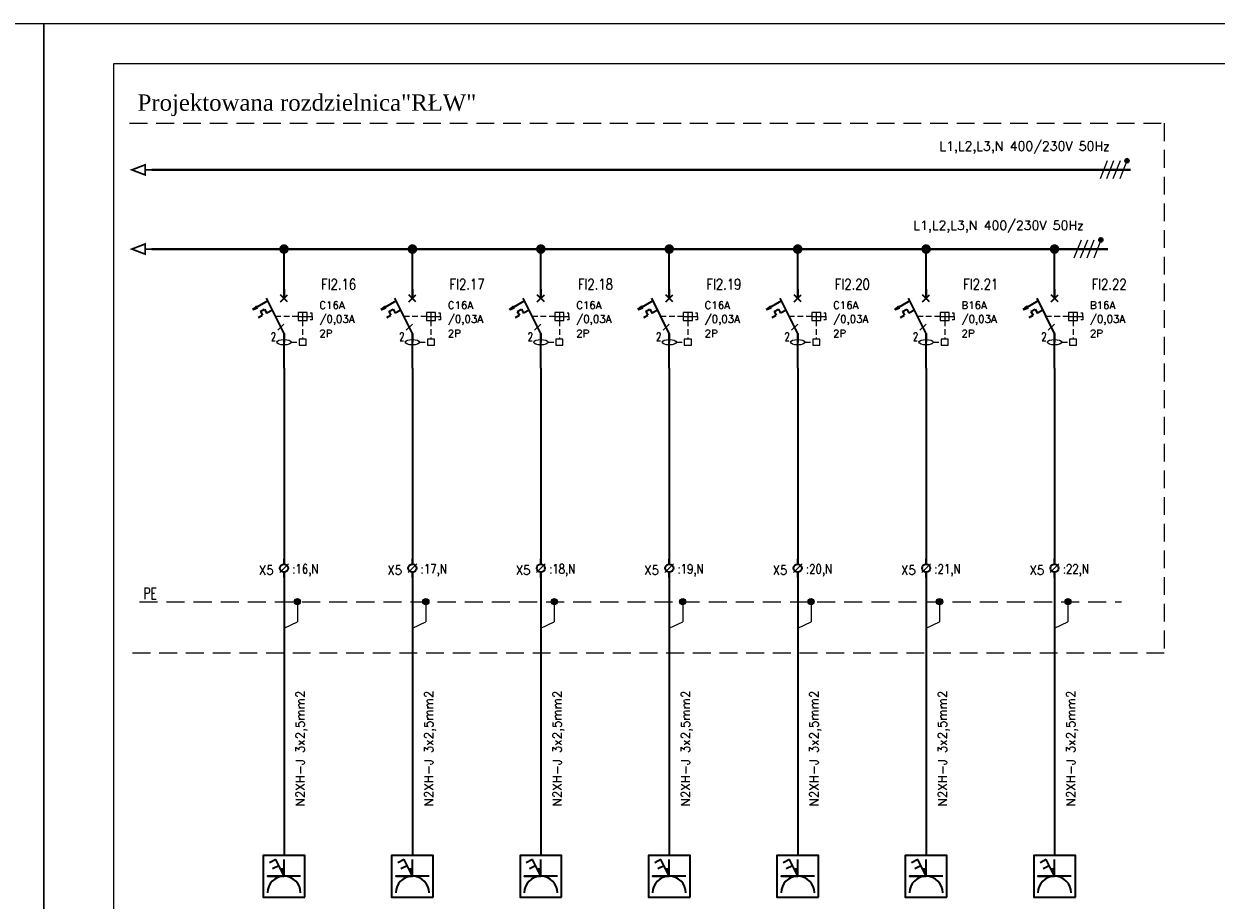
# Model space of a CAD drawing. Extents: x 45023 to 80158, y -8440 to -2500.
# Tile 13 of 14: x 71688 to 75878, y -5577 to -2500. Entities that reach past the tile are written whole.
import ezdxf
from ezdxf.enums import TextEntityAlignment as Align

# ---------------------------------------------------------------- set-up
doc = ezdxf.new("R2010")
doc.units = 0
doc.header["$MEASUREMENT"] = 0
for name, pattern in [('CONTINUA', [0]), ('DASHEDX2', [1.5, 1, -0.5]), ('HIDDEN', [9.525, 6.35, -3.175]), ('HIDDEN2', [0.1875, 0.125, -0.0625])]:
    doc.linetypes.add(name, pattern=pattern)
for name, color, linetype, lineweight in [('15-240', 240, 'Continuous', 35), ('15-7', 7, 'Continuous', 40), ('DEFAULT', 7, 'Continuous', 0), ('ele_aparat', 5, 'Continuous', 30), ('SIE_DG_PRESE', 10, 'Continuous', 35), ('TORY_GŁÓWNE', 7, 'Continuous', 40)]:
    doc.layers.add(name, color=color, linetype=linetype, lineweight=lineweight)
for name, color, linetype in [('15-6', 6, 'Continuous'), ('6', 6, 'Continuous'), ('Elektryka', 5, 'Continuous'), ('R-RAM', 10, 'Continuous'), ('RICEZIONE', 7, 'Continuous'), ('RYSUNEK', 7, 'Continuous')]:
    doc.layers.add(name, color=color, linetype=linetype)
doc.styles.add('BIPSIMPL', font='simplex.shx')
doc.styles.add('P3', font='simplex.shx', dxfattribs={"width": 0.95})
doc.styles.add('ROMANS', font='romans', dxfattribs={"height": 3})

# ---------------------------------------------------------------- blocks, each defined once
blk = doc.blocks.new('SU0213')
at = {"layer": '15-240', "linetype": 'Continuous'}
for p, q in [((0, -0.279), (0, 0)), ((0, -1), (0, -0.721))]:
    blk.add_line(p, q, dxfattribs=at)
at = {"layer": '15-240', "linetype": 'Continuous', "lineweight": 20}
blk.add_line((-0.234, -0.734), (0.234, -0.266), dxfattribs=at)
at = {"layer": '15-240', "linetype": 'Continuous'}
blk.add_circle((0, -0.5), 0.221, dxfattribs=at)
at = {"linetype": 'Continuous', "lineweight": 20, "style": 'ROMANS', "flags": 3}
blk.add_attdef('NRSYMB', text='', height=0.4, dxfattribs=at).set_placement((-0.125, 2.341), align=Align.MIDDLE)
at = {"lineweight": 20, "style": 'ROMANS', "flags": 3}
blk.add_attdef('NAZWA', (-2.405, 0.543), '', height=1, dxfattribs=at)
at = {"color": 1, "lineweight": 20, "style": 'ROMANS', "width": 0.8}
blk.add_attdef('LISTWA', text='', height=0.6, dxfattribs=at).set_placement((-0.555, -0.714), align=Align.RIGHT)
at = {"color": 0, "lineweight": 20, "style": 'ROMANS', "width": 0.8}
blk.add_attdef('ZACISK', (0.445, -0.664), '', height=0.5, dxfattribs=at)
blk = doc.blocks.new('030201')
at = {"color": 6, "const_width": 0.185}
blk.add_lwpolyline([(-0.093, 0, 1), (0.093, 0, 1)], format="xyb", close=True, dxfattribs=at)
at = {"color": 3}
blk.add_point((0, 0), dxfattribs=at)
at = {"linetype": 'Continuous', "style": 'ROMANS', "flags": 3}
blk.add_attdef('NRSYMB', text='', height=0.4, dxfattribs=at).set_placement((0.336, 2.427), align=Align.MIDDLE)
blk.add_attdef('NAZWA', (-2.451, 0.936), '', height=1, dxfattribs=at)
blk = doc.blocks.new('ele_aparat_2P_003A_B16A')
at = {"color": 7, "linetype": 'DASHEDX2', "lineweight": 25, "ltscale": 5}
for p, q in [((12.3, -16), (-7.4, -16)), ((16.3, -19.5), (16.3, -35.9)), ((6.3, -38.6), (13.2, -38.6))]:
    blk.add_line(p, q, dxfattribs=at)
at = {"color": 7, "lineweight": 25}
for p, q in [((12.3, -16), (20.3, -16)), ((16.3, -12.6), (16.3, -19.5)), ((19.4, -16), (24.7, -16)), ((24.7, -13.1), (23, -13.1)), ((24.7, -19), (23, -19)), ((24.7, -16), (24.7, -13.1)), ((24.7, -16), (24.7, -19))]:
    blk.add_line(p, q, dxfattribs=at)
for points in [[(12.3, -19.5), (20.3, -19.5), (20.3, -12.6), (12.3, -12.6)], [(13.2, -41.2), (19.4, -41.2), (19.4, -35.9), (13.2, -35.9)]]:
    blk.add_lwpolyline(points, close=True, dxfattribs=at)
blk.add_ellipse((0, -38.6), major_axis=(-6.27, 0), ratio=0.380518, dxfattribs=at)
at = {"layer": '15-240'}
for p, q in [((0, -30.9), (-15.4, 0)), ((-3.1, -3.1), (3.1, 3.1)), ((3.1, -3.1), (-3.1, 3.1)), ((0, 7.7), (0, 0)), ((-26.9, -9.6), (-27.6, -9.8)), ((-27.5, -9.8), (-24.2, -6.8)), ((-27.5, -9.8), (-24, -7.3)), ((-27.5, -9.8), (-23.5, -8)), ((-14.3, -2.3), (-27.3, -9.8)), ((-27.3, -9.8), (-23.3, -8.5)), ((-23.2, -8.5), (-24.1, -7)), ((-23.3, -7.3), (-23.3, -7.3)), ((-20.7, -11.5), (-17, -9.6)), ((-17, -9.6), (-15.1, -13)), ((-10.2, -10.4), (-15.1, -13)), ((-22.4, -17), (-18.9, -14.9)), ((-20.7, -11.5), (-18.9, -14.9)), ((0, -30.9), (0, -38.6))]:
    blk.add_line(p, q, dxfattribs=at)
at = {"layer": '15-240', "linetype": 'Continuous'}
blk.add_point((0, 7.7), dxfattribs=at)

msp = doc.modelspace()

# ---------------------------------------------------------------- hatches: boundary and pattern name
at = {"layer": 'RYSUNEK'}
for points in [[(72660.4, -4529.3, 1), (72638.4, -4529.3, 1)], [(73111.6, -4529.3, 1), (73089.7, -4529.3, 1)], [(73562.9, -4529.3, 1), (73540.9, -4529.3, 1)], [(74014.1, -4529.3, 1), (73992.2, -4529.3, 1)], [(74465.4, -4529.3, 1), (74443.4, -4529.3, 1)], [(74916.6, -4529.3, 1), (74894.7, -4529.3, 1)], [(75367.9, -4529.3, 1), (75345.9, -4529.3, 1)]]:
    msp.add_hatch(color=256, dxfattribs=at).paths.add_polyline_path(points)
at = {"layer": 'TORY_GŁÓWNE', "linetype": 'Continuous'}
for points in [[(75558.1, -2980.5, -1), (75570.4, -2980.5, -1)], [(75558.1, -2981.3, -1), (75570.4, -2981.3, -1)], [(75466.3, -3258.7, -1), (75478.6, -3258.7, -1)], [(75466.3, -3259.5, -1), (75478.6, -3259.5, -1)]]:
    msp.add_hatch(color=256, dxfattribs=at).paths.add_polyline_path(points)

# ---------------------------------------------------------------- linework, layer by layer
at = {"color": 0, "linetype": 'ByBlock'}
for p, q in [((75494.9, -2981.5, 0), (75469.6, -3044.6, 0)), ((75517.3, -2981.5, 0), (75492.1, -3044.6, 0)), ((75539.8, -2981.5, 0), (75514.6, -3044.6, 0)), ((75564.3, -2981.5, 0), (75539, -3044.6, 0)), ((75403.1, -3259.7, 0), (75377.9, -3322.7, 0)), ((75425.6, -3259.7, 0), (75400.3, -3322.7, 0)), ((75448, -3259.7, 0), (75422.8, -3322.7, 0)), ((75472.5, -3259.7, 0), (75447.3, -3322.7, 0))]:
    msp.add_line(p, q, dxfattribs=at)
at = {"linetype": 'Continuous'}
for p, q in [((72649.4, -4529.3, 0), (72649.4, -4599.6, 0)), ((73100.7, -4529.3, 0), (73100.7, -4599.6, 0)), ((73551.9, -4529.3, 0), (73551.9, -4599.6, 0)), ((74003.2, -4529.3, 0), (74003.2, -4599.6, 0)), ((74454.4, -4529.3, 0), (74454.4, -4599.6, 0)), ((74905.7, -4529.3, 0), (74905.7, -4599.6, 0)), ((75356.9, -4529.3, 0), (75356.9, -4599.6, 0)), ((72602.3, -4622.2, 0), (72649.4, -4599.6, 0)), ((73053.5, -4622.2, 0), (73100.7, -4599.6, 0)), ((73504.8, -4622.2, 0), (73551.9, -4599.6, 0)), ((73956, -4622.2, 0), (74003.2, -4599.6, 0)), ((74407.3, -4622.2, 0), (74454.4, -4599.6, 0)), ((74858.5, -4622.2, 0), (74905.7, -4599.6, 0)), ((75309.8, -4622.2, 0), (75356.9, -4599.6, 0))]:
    msp.add_line(p, q, dxfattribs=at)
at = {"elevation": 0}
msp.add_lwpolyline([(72003.1, -8300.4), (80018.2, -8300.4), (80018.2, -2640.4), (72003.1, -2640.4)], close=True, dxfattribs=at)
at = {"layer": '15-240'}
for p, q in [((72602.3, -3463.9, 0), (72602.3, -3291.2, 0)), ((73053.5, -3463.9, 0), (73053.5, -3291.2, 0)), ((73504.8, -3463.9, 0), (73504.8, -3291.2, 0)), ((73956, -3463.9, 0), (73956, -3291.2, 0)), ((74407.3, -3463.9, 0), (74407.3, -3291.2, 0)), ((74858.5, -3463.9, 0), (74858.5, -3291.2, 0)), ((75309.8, -3463.9, 0), (75309.8, -3291.2, 0)), ((72602.3, -3709.8, 0.1), (72602.3, -3587.4, 0)), ((73053.5, -3709.8, 0.1), (73053.5, -3587.4, 0)), ((73504.8, -3709.8, 0.1), (73504.8, -3587.4, 0)), ((73956, -3709.8, 0.1), (73956, -3587.4, 0)), ((74407.3, -3709.8, 0.1), (74407.3, -3587.4, 0)), ((74858.5, -3709.8, 0.1), (74858.5, -3587.4, 0)), ((75309.8, -3709.8, 0.1), (75309.8, -3587.4, 0)), ((72602.3, -3709.8, 0.1), (72602.3, -3999.2, 0)), ((73053.5, -3709.8, 0.1), (73053.5, -3999.2, 0)), ((73504.8, -3709.8, 0.1), (73504.8, -3999.2, 0)), ((73956, -3709.8, 0.1), (73956, -3999.2, 0)), ((74407.3, -3709.8, 0.1), (74407.3, -3999.2, 0)), ((74858.5, -3709.8, 0.1), (74858.5, -3999.2, 0)), ((75309.8, -3709.8, 0.1), (75309.8, -3999.2, 0)), ((72602.3, -3999.2, 0), (72602.3, -4397.3, 0)), ((72602.3, -4009.7, 0), (72602.3, -4107.4, 0)), ((73053.5, -3999.2, 0), (73053.5, -4397.3, 0)), ((73053.5, -4009.7, 0), (73053.5, -4107.4, 0)), ((73504.8, -3999.2, 0), (73504.8, -4397.3, 0)), ((73504.8, -4009.7, 0), (73504.8, -4107.4, 0)), ((73956, -3999.2, 0), (73956, -4397.3, 0)), ((73956, -4009.7, 0), (73956, -4107.4, 0)), ((74407.3, -3999.2, 0), (74407.3, -4397.3, 0)), ((74407.3, -4009.7, 0), (74407.3, -4107.4, 0)), ((74858.5, -3999.2, 0), (74858.5, -4397.3, 0)), ((74858.5, -4009.7, 0), (74858.5, -4107.4, 0)), ((75309.8, -3999.2, 0), (75309.8, -4397.3, 0)), ((75309.8, -4009.7, 0), (75309.8, -4107.4, 0)), ((72602.3, -4426.1, 0), (72602.3, -4753.1, -0.1)), ((73053.5, -4426.1, 0), (73053.5, -4753.1, -0.1)), ((73504.8, -4426.1, 0), (73504.8, -4753.1, -0.1)), ((73956, -4426.1, 0), (73956, -4753.1, -0.1)), ((74407.3, -4426.1, 0), (74407.3, -4753.1, -0.1)), ((74858.5, -4426.1, 0), (74858.5, -4753.1, -0.1)), ((75309.8, -4426.1, 0), (75309.8, -4753.1, -0.1)), ((72602.3, -4743.2, -0.1), (72602.3, -5420.3, -0.1)), ((73053.5, -4743.2, -0.1), (73053.5, -5420.3, -0.1)), ((73504.8, -4743.2, -0.1), (73504.8, -5420.3, -0.1)), ((73956, -4743.2, -0.1), (73956, -5420.3, -0.1)), ((74407.3, -4743.2, -0.1), (74407.3, -5420.3, -0.1)), ((74858.5, -4743.2, -0.1), (74858.5, -5420.3, -0.1)), ((75309.8, -4743.2, -0.1), (75309.8, -5420.3, -0.1))]:
    msp.add_line(p, q, dxfattribs=at)
at = {"layer": '15-6'}
for p, q in [((72580.4, -3576.3, 0), (72602.2, -3554.4, 0)), ((73031.6, -3576.3, 0), (73053.4, -3554.4, 0)), ((73482.9, -3576.3, 0), (73504.7, -3554.4, 0)), ((73934.1, -3576.3, 0), (73955.9, -3554.4, 0)), ((74385.4, -3576.3, 0), (74407.2, -3554.4, 0)), ((74836.6, -3576.3, 0), (74858.4, -3554.4, 0)), ((75287.9, -3576.3, 0), (75309.7, -3554.4, 0))]:
    msp.add_line(p, q, dxfattribs=at)
at = {"layer": '15-7', "color": 5}
for p, q in [((72138.2, -3013.1, 0), (75576.5, -3013.1, 0)), ((75496.8, -3291.2, 0), (72138.2, -3291.2, 0))]:
    msp.add_line(p, q, dxfattribs=at)
at = {"layer": '15-7', "color": 5, "const_width": 6, "elevation": 0}
for points in [[(72138.2, -3013.1), (72114.7, -3013.1), (72114.7, -2995.1), (72067.7, -3013.1), (72114.7, -3031), (72114.7, -3013.1)], [(72138.2, -3291.2), (72114.7, -3291.2), (72114.7, -3273.2), (72067.7, -3291.2), (72114.7, -3309.2), (72114.7, -3291.2)]]:
    msp.add_lwpolyline(points, dxfattribs=at)
at = {"layer": 'DEFAULT', "color": 7, "linetype": 'HIDDEN2', "lineweight": 20, "ltscale": 500}
for p, q in [((72059.9, -2849.5, 0), (75695.4, -2849.5, 0)), ((75695.4, -2849.5, 0), (75695.4, -4709.8, 0)), ((75695.4, -4709.8, 0), (72059.9, -4709.8, 0))]:
    msp.add_line(p, q, dxfattribs=at)
at = {"layer": 'R-RAM', "color": 8, "lineweight": 9, "ltscale": 20, "elevation": 0}
for points in [[(63358.2, -8440.4), (71758.2, -8440.4), (71758.2, -2500.4), (63358.2, -2500.4)], [(71758.2, -8440.4), (80158.2, -8440.4), (80158.2, -2500.4), (71758.2, -2500.4)]]:
    msp.add_lwpolyline(points, close=True, dxfattribs=at)
at = {"layer": 'RYSUNEK'}
for centre in [(72649.4, -4529.3, 0), (73100.7, -4529.3, 0), (73551.9, -4529.3, 0), (74003.2, -4529.3, 0), (74454.4, -4529.3, 0), (74905.7, -4529.3, 0), (75356.9, -4529.3, 0)]:
    msp.add_circle(centre, 11, dxfattribs=at)
at = {"layer": 'SIE_DG_PRESE', "linetype": 'CONTINUA', "elevation": -0.1, "flags": 128}
for points in [[(72675.4, -5566.6), (72675.4, -5420.3), (72529.2, -5420.3), (72529.2, -5566.6), (72675.4, -5566.6)], [(73126.7, -5566.6), (73126.7, -5420.3), (72980.4, -5420.3), (72980.4, -5566.6), (73126.7, -5566.6)], [(73577.9, -5566.6), (73577.9, -5420.3), (73431.7, -5420.3), (73431.7, -5566.6), (73577.9, -5566.6)], [(74029.2, -5566.6), (74029.2, -5420.3), (73882.9, -5420.3), (73882.9, -5566.6), (74029.2, -5566.6)], [(74480.4, -5566.6), (74480.4, -5420.3), (74334.2, -5420.3), (74334.2, -5566.6), (74480.4, -5566.6)], [(74931.7, -5566.6), (74931.7, -5420.3), (74785.4, -5420.3), (74785.4, -5566.6), (74931.7, -5566.6)], [(75382.9, -5566.6), (75382.9, -5420.3), (75236.7, -5420.3), (75236.7, -5566.6), (75382.9, -5566.6)]]:
    msp.add_lwpolyline(points, dxfattribs=at)
at = {"layer": 'SIE_DG_PRESE', "elevation": -0.1}
for points in [[(72660.8, -5493.4), (72543.8, -5493.4), (72602.3, -5493.4), (72602.3, -5434.9)], [(72573, -5434.9), (72551.2, -5445.8)], [(72602.3, -5493.4), (72573, -5434.9)], [(73112, -5493.4), (72995, -5493.4), (73053.5, -5493.4), (73053.5, -5434.9)], [(73024.3, -5434.9), (73002.5, -5445.8)], [(73053.5, -5493.4), (73024.3, -5434.9)], [(73563.3, -5493.4), (73446.3, -5493.4), (73504.8, -5493.4), (73504.8, -5434.9)], [(73475.5, -5434.9), (73453.7, -5445.8)], [(73504.8, -5493.4), (73475.5, -5434.9)], [(74014.5, -5493.4), (73897.5, -5493.4), (73956, -5493.4), (73956, -5434.9)], [(73926.8, -5434.9), (73905, -5445.8)], [(73956, -5493.4), (73926.8, -5434.9)], [(74465.8, -5493.4), (74348.8, -5493.4), (74407.3, -5493.4), (74407.3, -5434.9)], [(74378, -5434.9), (74356.2, -5445.8)], [(74407.3, -5493.4), (74378, -5434.9)], [(74917, -5493.4), (74800, -5493.4), (74858.5, -5493.4), (74858.5, -5434.9)], [(74829.3, -5434.9), (74807.5, -5445.8)], [(74858.5, -5493.4), (74829.3, -5434.9)], [(75368.3, -5493.4), (75251.3, -5493.4), (75309.8, -5493.4), (75309.8, -5434.9)], [(75280.5, -5434.9), (75258.7, -5445.8)], [(75309.8, -5493.4), (75280.5, -5434.9)], [(72583.9, -5456.6), (72562.1, -5467.5)], [(73035.1, -5456.6), (73013.3, -5467.5)], [(73486.4, -5456.6), (73464.6, -5467.5)], [(73937.6, -5456.6), (73915.8, -5467.5)], [(74388.9, -5456.6), (74367.1, -5467.5)], [(74840.1, -5456.6), (74818.3, -5467.5)], [(75291.4, -5456.6), (75269.6, -5467.5)]]:
    msp.add_lwpolyline(points, dxfattribs=at)
at = {"layer": 'SIE_DG_PRESE'}
for centre in [(72602.3, -5551.9, -0.1), (73053.5, -5551.9, -0.1), (73504.8, -5551.9, -0.1), (73956, -5551.9, -0.1), (74407.3, -5551.9, -0.1), (74858.5, -5551.9, -0.1), (75309.8, -5551.9, -0.1)]:
    msp.add_arc(centre, 58.5, 0, 180, dxfattribs=at)
for points in [[(72602.3, -5493.4, -0.1), (72602.3, -5464.2, -0.1), (72587.7, -5464.2, -0.1)], [(73053.5, -5493.4, -0.1), (73053.5, -5464.2, -0.1), (73038.9, -5464.2, -0.1)], [(73504.8, -5493.4, -0.1), (73504.8, -5464.2, -0.1), (73490.2, -5464.2, -0.1)], [(73956, -5493.4, -0.1), (73956, -5464.2, -0.1), (73941.4, -5464.2, -0.1)], [(74407.3, -5493.4, -0.1), (74407.3, -5464.2, -0.1), (74392.7, -5464.2, -0.1)], [(74858.5, -5493.4, -0.1), (74858.5, -5464.2, -0.1), (74843.9, -5464.2, -0.1)], [(75309.8, -5493.4, -0.1), (75309.8, -5464.2, -0.1), (75295.2, -5464.2, -0.1)]]:
    msp.add_solid(points, dxfattribs=at)
at = {"layer": 'TORY_GŁÓWNE', "linetype": 'HIDDEN', "lineweight": 25, "ltscale": 10}
msp.add_line((72094.3, -4529.3, 0), (75545.4, -4529.3, 0), dxfattribs=at)
at = {"layer": 'TORY_GŁÓWNE', "linetype": 'Continuous'}
for centre in [(75564.3, -2980.5, 0), (75564.3, -2981.3, 0), (75472.5, -3258.7, 0), (75472.5, -3259.5, 0)]:
    msp.add_circle(centre, 6.15, dxfattribs=at)

# ---------------------------------------------------------------- block references
at = {"layer": '6', "color": 1, "linetype": 'Continuous', "xscale": 90.25, "yscale": 90.25, "zscale": 90.25}
for p in [(72602.3, -3291.2, 0), (73053.5, -3291.2, 0), (73504.8, -3291.2, 0), (73956, -3291.2, 0), (74407.3, -3291.2, 0), (74858.5, -3291.2, 0), (75309.8, -3291.2, 0)]:
    msp.add_blockref('030201', p, dxfattribs=at)
at = {"layer": 'ele_aparat', "color": 3, "xscale": 4, "yscale": 4, "zscale": 4}
for p in [(72602.3, -3463.9, 0), (73053.5, -3463.9, 0), (73504.8, -3463.9, 0), (73956, -3463.9, 0), (74407.3, -3463.9, 0), (74858.5, -3463.9, 0), (75309.8, -3463.9, 0)]:
    msp.add_blockref('ele_aparat_2P_003A_B16A', p, dxfattribs=at)
at = {"layer": 'Elektryka', "color": 1, "linetype": 'Continuous', "lineweight": 20}
ref = msp.add_blockref('SU0213', (72602.3, -4379.1, 0), dxfattribs=dict(at, xscale=65.13432749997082, yscale=65.13432749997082, zscale=65.13432749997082))
ref.add_attrib('LISTWA', 'X5', dxfattribs={"layer": '0', "color": 1, "lineweight": 20, "height": 32, "style": 'P3', "width": 0.95}).set_placement((72566.1, -4444.2, 0), align=Align.BOTTOM_RIGHT)
ref.add_attrib('ZACISK', ':16,N', (72631.3, -4430.6, 0), dxfattribs={"layer": '0', "color": 0, "lineweight": 20, "height": 32.57, "style": 'ROMANS', "width": 0.8})
ref = msp.add_blockref('SU0213', (73053.5, -4379.1, 0), dxfattribs=dict(at, xscale=65.13432749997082, yscale=65.13432749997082, zscale=65.13432749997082))
ref.add_attrib('LISTWA', 'X5', dxfattribs={"layer": '0', "color": 1, "lineweight": 20, "height": 32, "style": 'P3', "width": 0.95}).set_placement((73017.4, -4444.2, 0), align=Align.BOTTOM_RIGHT)
ref.add_attrib('ZACISK', ':17,N', (73082.5, -4430.6, 0), dxfattribs={"layer": '0', "color": 0, "lineweight": 20, "height": 32.57, "style": 'ROMANS', "width": 0.8})
ref = msp.add_blockref('SU0213', (73504.8, -4379.1, 0), dxfattribs=dict(at, xscale=65.13432749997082, yscale=65.13432749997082, zscale=65.13432749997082))
ref.add_attrib('LISTWA', 'X5', dxfattribs={"layer": '0', "color": 1, "lineweight": 20, "height": 32, "style": 'P3', "width": 0.95}).set_placement((73468.6, -4444.2, 0), align=Align.BOTTOM_RIGHT)
ref.add_attrib('ZACISK', ':18,N', (73533.8, -4430.6, 0), dxfattribs={"layer": '0', "color": 0, "lineweight": 20, "height": 32.57, "style": 'ROMANS', "width": 0.8})
ref = msp.add_blockref('SU0213', (73956, -4379.1, 0), dxfattribs=dict(at, xscale=65.13432749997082, yscale=65.13432749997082, zscale=65.13432749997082))
ref.add_attrib('LISTWA', 'X5', dxfattribs={"layer": '0', "color": 1, "lineweight": 20, "height": 32, "style": 'P3', "width": 0.95}).set_placement((73919.9, -4444.2, 0), align=Align.BOTTOM_RIGHT)
ref.add_attrib('ZACISK', ':19,N', (73985, -4430.6, 0), dxfattribs={"layer": '0', "color": 0, "lineweight": 20, "height": 32.57, "style": 'ROMANS', "width": 0.8})
ref = msp.add_blockref('SU0213', (74407.3, -4379.1, 0), dxfattribs=dict(at, xscale=65.13432749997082, yscale=65.13432749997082, zscale=65.13432749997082))
ref.add_attrib('LISTWA', 'X5', dxfattribs={"layer": '0', "color": 1, "lineweight": 20, "height": 32, "style": 'P3', "width": 0.95}).set_placement((74371.1, -4444.2, 0), align=Align.BOTTOM_RIGHT)
ref.add_attrib('ZACISK', ':20,N', (74436.3, -4430.6, 0), dxfattribs={"layer": '0', "color": 0, "lineweight": 20, "height": 32.57, "style": 'ROMANS', "width": 0.8})
ref = msp.add_blockref('SU0213', (74858.5, -4379.1, 0), dxfattribs=dict(at, xscale=65.13432749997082, yscale=65.13432749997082, zscale=65.13432749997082))
ref.add_attrib('LISTWA', 'X5', dxfattribs={"layer": '0', "color": 1, "lineweight": 20, "height": 32, "style": 'P3', "width": 0.95}).set_placement((74822.4, -4444.2, 0), align=Align.BOTTOM_RIGHT)
ref.add_attrib('ZACISK', ':21,N', (74887.5, -4430.6, 0), dxfattribs={"layer": '0', "color": 0, "lineweight": 20, "height": 32.57, "style": 'ROMANS', "width": 0.8})
ref = msp.add_blockref('SU0213', (75309.8, -4379.1, 0), dxfattribs=dict(at, xscale=65.13432749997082, yscale=65.13432749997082, zscale=65.13432749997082))
ref.add_attrib('LISTWA', 'X5', dxfattribs={"layer": '0', "color": 1, "lineweight": 20, "height": 32, "style": 'P3', "width": 0.95}).set_placement((75273.6, -4444.2, 0), align=Align.BOTTOM_RIGHT)
ref.add_attrib('ZACISK', ':22,N', (75338.8, -4430.6, 0), dxfattribs={"layer": '0', "color": 0, "lineweight": 20, "height": 32.57, "style": 'ROMANS', "width": 0.8})

# ---------------------------------------------------------------- texts
at = {"color": 7, "ltscale": 20, "style": 'ROMANS'}
for s, p in [('C16A', (72726.6, -3501.4, -0.1)), ('C16A', (73177.9, -3501.4, -0.1)), ('C16A', (73629.1, -3501.4, -0.1)), ('C16A', (74080.4, -3501.4, -0.1)), ('C16A', (74531.6, -3501.4, -0.1)), ('B16A', (74982.9, -3501.4, -0.1)), ('B16A', (75434.1, -3501.4, -0.1)), ('/0,03A', (72726.6, -3549.7, -0.1)), ('/0,03A', (73177.9, -3549.7, -0.1)), ('/0,03A', (73629.1, -3549.7, -0.1)), ('/0,03A', (74080.4, -3549.7, -0.1)), ('/0,03A', (74531.6, -3549.7, -0.1)), ('/0,03A', (74982.9, -3549.7, -0.1)), ('/0,03A', (75434.1, -3549.7, -0.1)), ('2P', (72726.6, -3600.6, -0.1)), ('2P', (73177.9, -3600.6, -0.1)), ('2P', (73629.1, -3600.6, -0.1)), ('2P', (74080.4, -3600.6, -0.1)), ('2P', (74531.6, -3600.6, -0.1)), ('2P', (74982.9, -3600.6, -0.1)), ('2P', (75434.1, -3600.6, -0.1))]:
    msp.add_text(s, height=26.26, dxfattribs=at).set_placement(p)
for p in [(72674.8, -4841.3, -0.1), (73126.1, -4841.3, -0.1), (73577.3, -4841.3, -0.1), (74028.6, -4841.3, -0.1), (74479.8, -4841.3, -0.1), (74931.1, -4841.3, -0.1), (75382.3, -4841.3, -0.1)]:
    msp.add_text('N2XH-J 3x2,5mm2', height=30.719, rotation=90, dxfattribs=at).set_placement(p, align=Align.RIGHT)
at = {"ltscale": 2, "insert": (72087.9, -2748, 0), "char_height": 57.631, "width": 2296.354, "attachment_point": 1}
msp.add_mtext('{\\fTimes New Roman|b0|i0|c238|p18;Projektowana rozdzielnica"RŁW"}', dxfattribs=at)
at = {"layer": '15-6', "style": 'BIPSIMPL', "width": 0.7}
for p in [(72573.8, -3612.9, 0), (73025, -3612.9, 0), (73476.3, -3612.9, 0), (73927.5, -3612.9, 0), (74378.8, -3612.9, 0), (74830, -3612.9, 0), (75281.3, -3612.9, 0)]:
    msp.add_text('2', height=28.9, dxfattribs=at).set_placement(p, align=Align.RIGHT)
at = {"layer": '15-6', "linetype": 'Continuous', "style": 'BIPSIMPL', "width": 0.7}
msp.add_text('PE', height=39.71, dxfattribs=at).set_placement((72155.6, -4520.1, 0), align=Align.RIGHT)
at = {"layer": 'RICEZIONE', "style": 'ROMANS'}
for p in [(75204.5, -2931.9, 0.1), (75113.1, -3210, 0.1)]:
    msp.add_text('L1,L2,L3,N 400/230V 50Hz', height=32.185, dxfattribs=at).set_placement(p, align=Align.MIDDLE)
at = {"layer": 'TORY_GŁÓWNE', "color": 2, "lineweight": 30, "ltscale": 15, "style": 'P3', "width": 0.8}
for s, p in [('FI2.16', (72732.5, -3433.6, -0.1)), ('FI2.17', (73183.8, -3433.6, -0.1)), ('FI2.18', (73635, -3433.6, -0.1)), ('FI2.19', (74086.3, -3433.6, -0.1)), ('FI2.20', (74537.5, -3433.6, -0.1)), ('FI2.21', (74988.8, -3433.6, -0.1)), ('FI2.22', (75440, -3433.6, -0.1))]:
    msp.add_text(s, height=37.45, dxfattribs=at).set_placement(p)

doc.saveas('drawing.dxf')
